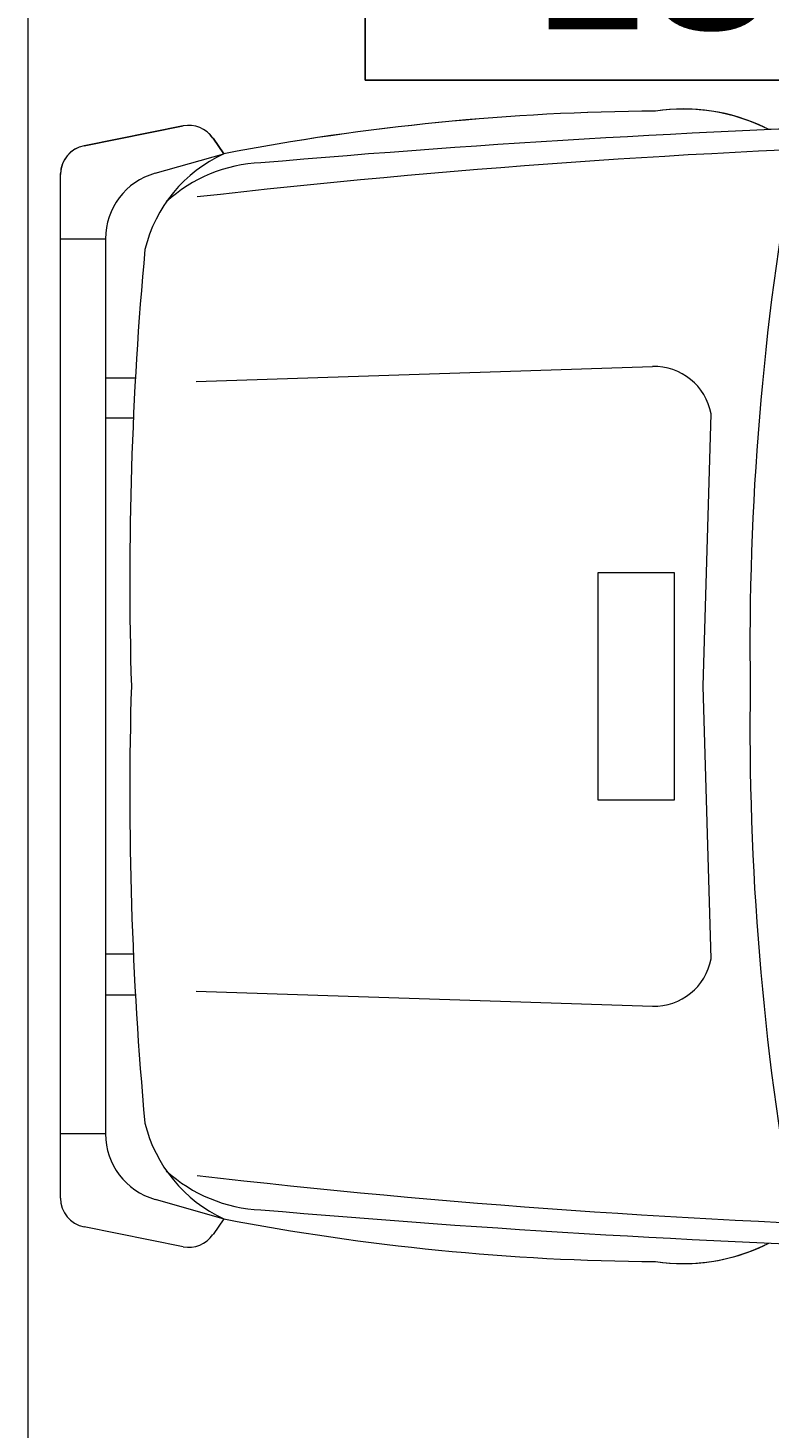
# Model space of a CAD drawing. Header units: millimetres. Extents: x -290 to 116110, y -2975 to 80225.
# Tile 228 of 247: x 89590 to 90686, y 42611 to 44681. Entities that reach past the tile are written whole.
import ezdxf
from ezdxf.enums import TextEntityAlignment as Align

# ---------------------------------------------------------------- set-up
doc = ezdxf.new("R2018")
doc.units = ezdxf.units.MM
doc.set_wipeout_variables(frame=1)
for name, color, linetype, lineweight in [('КИП_выноска', 6, 'Continuous', 25), ('Парковка', 7, 'Continuous', 18), ('Элементы узлов', 7, 'Continuous', 18)]:
    doc.layers.add(name, color=color, linetype=linetype, lineweight=lineweight)
doc.styles.add('Arial', font='arial.ttf', dxfattribs={"width": 0.85, "height": 350})
doc.styles.add('GOST 2.304', font='simplex.shx', dxfattribs={"width": 0.65, "oblique": 15})
doc.styles.get("Standard").update_dxf_attribs({"font": 'arial.ttf'})

# ---------------------------------------------------------------- blocks, each defined once
blk = doc.blocks.new('199_Парковочные места 3 класса и МГН - Малый класс-5604841-B2_-11_400__На лист секция 4_-11_400')
at = {"layer": 'Парковка', "color": 253, "true_color": 0xaaaaaa}
blk.add_line((0, 0), (2500, 0), dxfattribs=at)
at = {"layer": 'Элементы узлов', "color": 253, "true_color": 0xaaaaaa}
for p, q in [((1253.3, 998.2), (850.5, 1010.2)), ((1656.2, 1010.2), (1253.3, 998.2)), ((1085.3, 955.9), (1085.3, 842.6)), ((1253.3, 955.9), (1085.3, 955.9)), ((1421.3, 955.9), (1253.3, 955.9)), ((1421.3, 842.6), (1421.3, 955.9)), ((802.6, 248.8), (780.5, 923.4)), ((1704, 248.7), (1726.1, 923.4)), ((1085.3, 842.6), (1253.3, 842.6)), ((1253.3, 842.6), (1421.3, 842.6)), ((465.8, 289.4), (442.7, 273.6)), ((442.8, 273.6), (465.9, 289.4)), ((494.7, 187.9), (465.8, 289.4)), ((2011.9, 187.9), (2040.8, 289.4)), ((2040.8, 289.4), (2063.9, 273.6)), ((2040.8, 289.4), (2063.9, 273.6)), ((424.7, 229.3), (453.9, 82.9)), ((454, 82.9), (424.7, 229.3)), ((2082, 229.3), (2052.7, 82.9)), ((2082, 229.3), (2052.7, 82.9)), ((797.1, 114.7), (797.1, 158.9)), ((857, 155.9), (857, 114.7)), ((1649.6, 155.8), (1649.6, 114.7)), ((1709.6, 114.7), (1709.6, 158.9)), ((591.6, 114.7), (1253.3, 114.7)), ((591.6, 48.1), (591.6, 114.7)), ((1253.3, 114.7), (1915, 114.7)), ((1915, 114.7), (1915, 48.1)), ((2010.2, 48), (495.2, 48.1)), ((1253.3, 48.1), (496.4, 48.1)), ((2010.2, 48), (1253.3, 48.1))]:
    blk.add_line(p, q, dxfattribs=at)
for centre, radius, start, end in [((18082.4, 1872.5), 17669.3, 181.64471, 184.96145), ((18082.4, 1872.9), 17669.3, 181.65094, 182.52094), ((13210.7, 1700.5), 12763.6, 181.53812, 186.52459), ((-10704.1, 1700.8), 12763.6, 353.47398, 358.46044), ((-15575.7, 1872.9), 17669.3, 355.03711, 358.35385), ((1191.7, 5148.7), 4081.1, 259.6665, 270.8648), ((1315, 5148.7), 4081.1, 269.1337, 280.332), ((676.4, 969.4), 276.8, 154.276, 188.617), ((676.5, 969.4), 276.8, 152.8561, 188.6185), ((1830.2, 969.4), 276.8, 351.3815, 27.1439), ((1830.2, 969.4), 276.8, 351.3815, 25.7226), ((865.8, 926.2), 85.3, 100.332, 181.8763), ((1640.9, 926.2), 85.3, 358.1223, 79.6665), ((3901.9, 951.3), 3499.2, 180.3812, 190.9026), ((3901.9, 951.3), 3499.2, 180.3826, 190.904), ((-1395.2, 951.3), 3499.2, 349.096, 359.6174), ((-1395.2, 951.3), 3499.2, 349.096, 359.6174), ((698.5, 353.3), 219.5, 182.3537, 222.6588), ((1808.1, 353.3), 219.5, 317.3398, 357.6449), ((467.1, 237.8), 43.3, 124.3886, 191.3056), ((467.2, 237.8), 43.3, 124.3901, 191.307), ((657.8, 378.4), 211.6, 204.8668, 256.2506), ((1848.8, 378.4), 211.6, 283.748, 335.1317), ((2039.5, 237.8), 43.3, 348.693, 55.6099), ((2039.5, 237.8), 43.3, 348.693, 55.6099), ((591.6, 215.5), 100.8, 195.874, 269.9993), ((1915, 215.5), 100.8, 269.9993, 344.1246), ((1095.7, 5491.7), 5341.2, 264.7559, 271.6912), ((1411.1, 5491.7), 5341.2, 268.3074, 275.2426), ((496.4, 91.4), 43.3, 191.3056, 269.9993), ((496.5, 91.4), 43.3, 191.307, 268.3034), ((2010.2, 91.4), 43.3, 269.9993, 348.693), ((2010.2, 91.4), 43.3, 269.9993, 348.693)]:
    blk.add_arc(centre, radius, start, end, dxfattribs=at)
blk = doc.blocks.new('135_SLK_GD_AR_rvt-1-B2_-11_400__На лист секция 4_-11_400')
at = {"layer": 'Парковка', "color": 253, "lineweight": 18, "true_color": 0xaaaaaa, "rotation": 270.0000000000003}
blk.add_blockref('199_Парковочные места 3 класса и МГН - Малый класс-5604841-B2_-11_400__На лист секция 4_-11_400', (-13046009.7, -9254000.3), dxfattribs=at)
blk = doc.blocks.new('A$Cc005853f')
at = {"lineweight": 5}
blk.add_blockref('135_SLK_GD_AR_rvt-1-B2_-11_400__На лист секция 4_-11_400', (13133512.8, 9298039.8), dxfattribs=at)
blk = doc.blocks.new('*U339')
at = {"color": 0, "linetype": 'Continuous', "lineweight": 30, "ltscale": 75, "width": 0.85, "flags": 104}
blk.add_attdef('ПРИМЕЧАНИЕ_1', text='', height=2.5, dxfattribs=at).set_placement((8, 3.611), align=Align.BOTTOM_CENTER)
at = {"color": 0, "lineweight": 30, "width": 0.85, "flags": 104}
blk.add_attdef('ПРИМЕЧАНИЕ_2', text='', height=2.5, dxfattribs=at).set_placement((8, -7.53), align=Align.BOTTOM_CENTER)
at = {"color": 0, "lineweight": 30, "style": 'GOST 2.304', "width": 0.85}
for tag, p in [('ИМЯ_КАБЕЛЯ_2', (8, -7.5)), ('ИМЯ_КАБЕЛЯ_3', (8, -12.5)), ('ИМЯ_КАБЕЛЯ_4', (8, -17.5)), ('ИМЯ_КАБЕЛЯ_5', (8, -22.5)), ('ИМЯ_КАБЕЛЯ_6', (8, -27.5)), ('ИМЯ_КАБЕЛЯ_7', (8, -32.5)), ('ИМЯ_КАБЕЛЯ_8', (8, -37.5)), ('ИМЯ_КАБЕЛЯ_9', (8, -42.5))]:
    blk.add_attdef(tag, text='', height=2.5, dxfattribs=at).set_placement(p, align=Align.BOTTOM_CENTER)
at = {"linetype": 'Continuous'}
blk.add_wipeout([(0, 2.5), (16, 2.5), (16, -2.5), (0, -2.5)], dxfattribs=at)
at = {"color": 0}
blk.add_line((0, -2.5), (0, 0), dxfattribs=at)
at = {"color": 0, "linetype": 'Continuous'}
blk.add_lwpolyline([(0, -2.5), (16, -2.5), (16, 2.5), (0, 2.5)], close=True, dxfattribs=at)
at = {"color": 0, "lineweight": 30, "style": 'GOST 2.304', "width": 0.85}
blk.add_attdef('ИМЯ_КАБЕЛЯ_1', text='', height=2.5, dxfattribs=at).set_placement((8, -2.5), align=Align.BOTTOM_CENTER)

msp = doc.modelspace()

# ---------------------------------------------------------------- block references
msp.add_blockref('A$Cc005853f', (2087, 921.7))

# ---------------------------------------------------------------- next in the draw order: block references
at = {"layer": 'КИП_выноска'}
ref = msp.add_blockref('*U339', (90088.6, 45353.2), dxfattribs=dict(at, xscale=100, yscale=100, zscale=100))
lines = msp.add_mtext('\\W0.8500;', dxfattribs={"layer": '0', "color": 0, "linetype": 'Continuous', "lineweight": 30, "ltscale": 75, "insert": (90888.6, 45714.3), "char_height": 2.5, "attachment_point": 1})
ref.add_attrib('ПРИМЕЧАНИЕ_1', '', (90888.6, 45714.3), dxfattribs={"flags": 104}).embed_mtext(lines)
ref.add_attrib('ИМЯ_КАБЕЛЯ_1', 'LS2.5.1 ', dxfattribs={"layer": '0', "color": 0, "lineweight": 30, "height": 250, "style": 'Arial', "width": 0.85}).set_placement((90888.6, 45103.2), align=Align.BOTTOM_CENTER)
lines = msp.add_mtext('\\W0.8500;', dxfattribs={"layer": '0', "color": 0, "lineweight": 30, "insert": (90888.6, 44600.2), "char_height": 2.5, "attachment_point": 1})
ref.add_attrib('ПРИМЕЧАНИЕ_2', '', (90888.6, 44600.2), dxfattribs={"flags": 104}).embed_mtext(lines)

# ---------------------------------------------------------------- next in the draw order: block references
ref = msp.add_blockref('*U339', (90088.6, 44854.2), dxfattribs=dict(at, xscale=100, yscale=100, zscale=100))
lines = msp.add_mtext('\\W0.8500;', dxfattribs={"layer": '0', "color": 0, "linetype": 'Continuous', "lineweight": 30, "ltscale": 75, "insert": (90888.6, 45215.3), "char_height": 2.5, "attachment_point": 1})
ref.add_attrib('ПРИМЕЧАНИЕ_1', '', (90888.6, 45215.3), dxfattribs={"flags": 104}).embed_mtext(lines)
ref.add_attrib('ИМЯ_КАБЕЛЯ_1', 'LS2.5.2 ', dxfattribs={"layer": '0', "color": 0, "lineweight": 30, "height": 250, "style": 'Arial', "width": 0.85}).set_placement((90888.6, 44604.2), align=Align.BOTTOM_CENTER)
lines = msp.add_mtext('\\W0.8500;', dxfattribs={"layer": '0', "color": 0, "lineweight": 30, "insert": (90888.6, 44101.2), "char_height": 2.5, "attachment_point": 1})
ref.add_attrib('ПРИМЕЧАНИЕ_2', '', (90888.6, 44101.2), dxfattribs={"flags": 104}).embed_mtext(lines)

doc.saveas('drawing.dxf')
